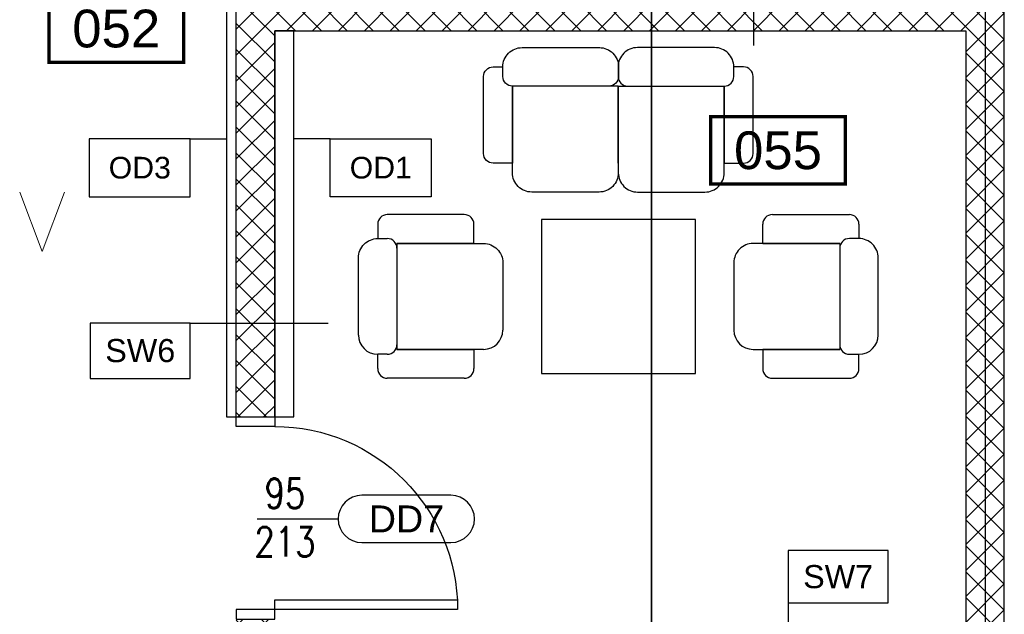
# Model space of a CAD drawing. Header units: centimetres. Extents: x -228435 to 56419, y -89367 to 477256.
# Tile 35 of 53: x -57555 to -52440, y 65435 to 68523. Entities that reach past the tile are written whole.
import ezdxf
from ezdxf.enums import TextEntityAlignment as Align

# ---------------------------------------------------------------- set-up
doc = ezdxf.new("R2010")
doc.units = ezdxf.units.CM
doc.header["$LTSCALE"] = 50
doc.linetypes.add('Kondygnacja -1$0$HIDDEN2', pattern=[4.7625, 3.175, -1.5875])
doc.linetypes.add('Osie rzutów$0$DASHDOT2', pattern=[12.7, 6.35, -3.175, 0, -3.175])
doc.layers.get('0').update_dxf_attribs({"color": 8})
doc.layers.add('ARCH_INFO_WYMIARY', color=8, linetype='Continuous', lineweight=9)
for name, color, linetype in [('Kondygnacja -1$0$ARCH_GK', 8, 'Continuous'), ('Kondygnacja -1$0$ARCH_INFO_ETYK_DRZWI', 8, 'Continuous'), ('Kondygnacja -1$0$ARCH_INFO_KŁADY ŚCIAN', 8, 'Kondygnacja -1$0$HIDDEN2'), ('Kondygnacja -1$0$ARCH_INFO_OPISY_PRZEGRODY', 8, 'Continuous'), ('Kondygnacja -1$0$ARCH_INFO_OPISY_PRZEGRODY_OKŁADZINY', 8, 'Continuous'), ('Kondygnacja -1$0$ARCH_OKŁADZINA', 8, 'Continuous'), ('Kondygnacja -1$0$ARCH_STROP', 8, 'Continuous'), ('Kondygnacja -1$0$ARCH_WYPOSAŻENIE_INNE', 8, 'Continuous'), ('Kondygnacja -1$0$ARCH_ŚLUSARKA_DRZWI', 8, 'Continuous'), ('Osie rzutów$0$ARCH_INFO_OSIE_IST', 8, 'Osie rzutów$0$DASHDOT2'), ('Pomieszczenia -1$0$ARCH_INFO_AREA_ETYKIETY_200', 8, 'Continuous')]:
    doc.layers.add(name, color=color, linetype=linetype)
doc.styles.add('Kondygnacja -1$0$Arial', font='ARIAL.TTF')
doc.styles.add('Kondygnacja -1$0$Romans', font='Romans.shx', dxfattribs={"width": 0.7})
doc.styles.add('Pomieszczenia -1$0$Arial', font='ARIAL.TTF')

# ---------------------------------------------------------------- blocks, each defined once
blk = doc.blocks.new('Kondygnacja -1$0$T-drzwi_prawe-200')
at = {"layer": 'Kondygnacja -1$0$ARCH_INFO_ETYK_DRZWI'}
blk.add_line((0, 0), (60, 0), dxfattribs=at)
blk.add_lwpolyline([(143.68, 17.5), (77.5, 17.5, 1), (77.5, -17.5), (143.68, -17.5, 1)], format="xyb", close=True, dxfattribs=at)
at = {"layer": 'Kondygnacja -1$0$ARCH_INFO_ETYK_DRZWI', "color": 1, "style": 'Kondygnacja -1$0$Arial'}
blk.add_attdef('ADS_DRZWI:ODPORNOŚĆ_OGNIOWA', text='', height=20, rotation=90, dxfattribs=at).set_placement((-25.52, 0.12), align=Align.BOTTOM_CENTER)
at = {"layer": 'Kondygnacja -1$0$ARCH_INFO_ETYK_DRZWI', "style": 'Kondygnacja -1$0$Romans', "width": 0.8}
for tag, p in [('ADS_DRZWI:SZEROKOŚĆ', (20.49, 8)), ('ADS_DRZWI:WYSOKOŚĆ', (20.49, -28))]:
    blk.add_attdef(tag, text='', height=22, dxfattribs=at).set_placement(p, align=Align.CENTER)
at = {"layer": 'Kondygnacja -1$0$ARCH_INFO_ETYK_DRZWI', "style": 'Kondygnacja -1$0$Arial'}
blk.add_attdef('ADS_DRZWI:SYMBOL', text='', height=20, dxfattribs=at).set_placement((110.69, 0), align=Align.MIDDLE)
blk = doc.blocks.new('Kondygnacja -1$0$kanapa')
for points in [[(-10, 55), (-45, 55, 0.414214), (-55, 45), (-55, 40), (-65, 40, 0.414214), (-70, 35), (-70, -5, 0.414214), (-65, -10), (-60, -10, 0.414214), (-50, -20), (-9.55, -20, 0.414214)], [(0, 40), (0, 45, 0.414214), (-10, 55)], [(0, 40), (0, 45, -0.414214), (10, 55)], [(10, 55), (45, 55, -0.414214), (55, 45), (55, 40), (65, 40, -0.414214), (70, 35), (70, -5, -0.414214), (65, -10), (60, -10, -0.414214), (50, -20), (9.89, -20, -0.414214)], [(0, 0), (0, 40), (0, 0), (-55, 0), (-55, 40), (-55, 0, 0.414214), (-60, -5), (-60, -10)], [(0, 0), (0, 40), (0, 0), (55, 0), (55, 40), (55, 0, -0.414214), (60, -5), (60, -10)], [(0.11, -10), (0.11, -5, 0.414214), (-4.89, 0)], [(-0.11, -10), (-0.11, -5, -0.414214), (4.89, 0)], [(-9.89, -20, 0.414214), (0.11, -10)], [(9.89, -20, -0.414214), (-0.11, -10)]]:
    blk.add_lwpolyline(points, format="xyb")
blk = doc.blocks.new('Kondygnacja -1$0$2 fotele + stolik')
at = {"layer": 'Kondygnacja -1$0$ARCH_WYPOSAŻENIE_INNE'}
for p, q in [((6578.63, 11231.79), (6538.63, 11231.79)), ((6738.63, 11231.79), (6778.63, 11231.79)), ((6533.63, 11226.79), (6533.63, 11219.35)), ((6583.63, 11216.79), (6583.63, 11226.79)), ((6733.63, 11216.79), (6733.63, 11226.79)), ((6783.63, 11226.79), (6783.63, 11219.35)), ((6533.63, 11219.35), (6538.63, 11219.35)), ((6543.63, 11216.79), (6583.63, 11216.79)), ((6583.63, 11216.79), (6543.63, 11216.79)), ((6543.63, 11216.79), (6543.63, 11161.79)), ((6773.63, 11216.79), (6733.63, 11216.79)), ((6733.63, 11216.79), (6773.63, 11216.79)), ((6773.63, 11216.79), (6773.63, 11161.79)), ((6783.63, 11219.35), (6778.63, 11219.35)), ((6523.63, 11169.24), (6523.63, 11209.68)), ((6598.63, 11206.79), (6598.63, 11171.79)), ((6718.63, 11206.79), (6718.63, 11171.79)), ((6793.63, 11169.24), (6793.63, 11209.68)), ((6543.63, 11161.79), (6583.63, 11161.79)), ((6583.63, 11161.79), (6543.63, 11161.79)), ((6588.63, 11161.79), (6583.63, 11161.79)), ((6583.63, 11161.79), (6583.63, 11151.79)), ((6728.63, 11161.79), (6733.63, 11161.79)), ((6733.63, 11161.79), (6733.63, 11151.79)), ((6773.63, 11161.79), (6733.63, 11161.79)), ((6733.63, 11161.79), (6773.63, 11161.79)), ((6533.63, 11151.79), (6533.63, 11159.24)), ((6538.63, 11159.24), (6533.63, 11159.24)), ((6778.63, 11159.24), (6783.63, 11159.24)), ((6783.63, 11151.79), (6783.63, 11159.24)), ((6578.63, 11146.79), (6538.63, 11146.79)), ((6738.63, 11146.79), (6778.63, 11146.79))]:
    blk.add_line(p, q, dxfattribs=at)
blk.add_lwpolyline([(6618.63, 11149.29), (6698.63, 11149.29), (6698.63, 11229.29), (6618.63, 11229.29)], close=True, dxfattribs=at)
for points in [[(6523.63, 11209.35, -0.414214), (6533.63, 11219.35)], [(6583.63, 11216.79), (6588.63, 11216.79, -0.414214), (6598.63, 11206.79)], [(6733.63, 11216.79), (6728.63, 11216.79, 0.414214), (6718.63, 11206.79)], [(6793.63, 11209.35, 0.414214), (6783.63, 11219.35)]]:
    blk.add_lwpolyline(points, format="xyb", dxfattribs=at)
for centre, radius, start, end in [((6538.63, 11226.79), 5, 90, 180), ((6578.63, 11226.79), 5, 360, 90), ((6738.63, 11226.79), 5, 90, 180), ((6778.63, 11226.79), 5, 360, 90), ((6538.63, 11214.35), 5, 0, 90), ((6778.63, 11214.35), 5, 90, 180), ((6588.63, 11171.79), 10, 270, 360), ((6728.63, 11171.79), 10, 180, 270), ((6533.63, 11169.24), 10, 180, 270), ((6783.63, 11169.24), 10, 270, 0), ((6538.63, 11164.24), 5, 270, 360), ((6778.63, 11164.24), 5, 180, 270), ((6538.63, 11151.79), 5, 180, 270), ((6578.63, 11151.79), 5, 270, 0), ((6738.63, 11151.79), 5, 180, 270), ((6778.63, 11151.79), 5, 270, 0)]:
    blk.add_arc(centre, radius, start, end, dxfattribs=at)
blk = doc.blocks.new('Kondygnacja -1$0$Linie kładów ścian')
at = {"layer": 'Kondygnacja -1$0$ARCH_INFO_KŁADY ŚCIAN', "ltscale": 10, "const_width": 1}
blk.add_lwpolyline([(6686.71, 9988.59), (6686.71, 11870.45)], dxfattribs=at)
blk = doc.blocks.new('Pomieszczenia -1$0$etykieta_numer')
at = {"color": 0, "linetype": 'ByBlock', "const_width": 2.44}
blk.add_lwpolyline([(-50, -50), (-50, 0), (50, 0), (50, -50)], close=True, dxfattribs=at)
at = {"color": 0, "linetype": 'ByBlock', "style": 'Pomieszczenia -1$0$Arial'}
blk.add_attdef('AECAREA:NUMER_LOKALU', text='', height=28, dxfattribs=at).set_placement((0, -25), align=Align.MIDDLE)
blk = doc.blocks.new('Osie rzutów')
at = {"layer": 'Osie rzutów$0$ARCH_INFO_OSIE_IST', "ltscale": 10}
blk.add_line((6860, 12510), (6860, 4623.26), dxfattribs=at)

msp = doc.modelspace()

# ---------------------------------------------------------------- hatches: boundary and pattern name
at = {"layer": 'Kondygnacja -1$0$ARCH_GK', "linetype": 'Continuous', "lineweight": -3}
h = msp.add_hatch(dxfattribs=at)
h.set_pattern_fill('ANSI37', color=256, scale=30, angle=-360, style=0)
h.set_pattern_definition([(45, (-121140, -45000), (-67.35192, 67.35192), []), (135, (-121140, -45000), (-67.35192, -67.35192), [])])
h.paths.add_polyline_path([(-56230, 68465), (-56284.167, 68540), (-56430, 68540), (-56430, 66460), (-56230, 66460)], flags=0)
h.paths.add_polyline_path([(-56230, 65410), (-56430, 65410), (-56430, 65135), (-56284.167, 65135), (-56230, 65210)], flags=0)
h.paths.add_polyline_path([(-56230, 65060), (-56284.167, 65135), (-56430, 65135), (-56430, 62013.883), (-56230, 62013.883)], flags=0)
h.paths.add_polyline_path([(-56230, 60963.883), (-56430, 60963.883), (-56430, 60685), (-56284.167, 60685), (-56230, 60760)], flags=0)
h.paths.add_polyline_path([(-56230, 70900), (-56430, 71100), (-56430, 70800), (-56230, 70800)], flags=0)
h.paths.add_polyline_path([(-56230, 69650), (-56430, 69650), (-56430, 68815), (-56288.333, 68815), (-56230, 68865)], flags=0)
h.paths.add_polyline_path([(-56230, 68765), (-56288.333, 68815), (-56430, 68815), (-56430, 68540), (-56284.167, 68540), (-56230, 68615)], flags=0)
h.paths.add_polyline_path([(-56230, 60610), (-56284.167, 60685), (-56430, 60685), (-56430, 57560), (-56230, 57560)], flags=0)
h.paths.add_polyline_path([(-56230, 56510), (-56430, 56510), (-56430, 56260), (-56288.333, 56260), (-56230, 56310)], flags=0)
h.paths.add_polyline_path([(-56230, 56210), (-56288.333, 56260), (-56430, 56260), (-56430, 55960), (-56230, 55960)], flags=0)
h = msp.add_hatch(dxfattribs=at)
h.set_pattern_fill('ANSI37', color=256, scale=30, angle=-360, style=0)
h.set_pattern_definition([(45, (-121140, -45000), (-67.35192, 67.35192), []), (135, (-121140, -45000), (-67.35192, -67.35192), [])])
h.paths.add_polyline_path([(-52440, 71100), (-52640, 70900), (-52640, 68615), (-52585.833, 68540), (-52440, 68540)], flags=0)
h.paths.add_polyline_path([(-52440, 68540), (-52585.833, 68540), (-52640, 68465), (-52640, 65210), (-52585.833, 65135), (-52440, 65135)], flags=0)
h.paths.add_polyline_path([(-52440, 65135), (-52585.833, 65135), (-52640, 65060), (-52640, 60760), (-52585.833, 60685), (-52440, 60685)], flags=0)
h.paths.add_polyline_path([(-52440, 60685), (-52585.833, 60685), (-52640, 60610), (-52640, 56310), (-52581.667, 56260), (-52440, 56260)], flags=0)
h.paths.add_polyline_path([(-52440, 56260), (-52581.667, 56260), (-52640, 56210), (-52640, 56160), (-52440, 55960)], flags=0)
h = msp.add_hatch(dxfattribs=at)
h.set_pattern_fill('ANSI37', color=256, scale=30, style=0)
h.set_pattern_definition([(45, (-121140, -45000), (-67.35192, 67.35192), []), (135, (-121140, -45000), (-67.35192, -67.35192), [])])
h.paths.add_polyline_path([(-56230, 68615), (-56284.167, 68540), (-56230, 68465), (-52640, 68465), (-52585.833, 68540), (-52640, 68615)], flags=0)

# ---------------------------------------------------------------- linework, layer by layer
at = {"layer": 'ARCH_INFO_WYMIARY'}
for points in [[(-57554.792, 67626.396), (-57438.161, 67318.992)], [(-57321.53, 67626.396), (-57438.161, 67318.992)]]:
    msp.add_lwpolyline(points, dxfattribs=at)
at = {"layer": 'Kondygnacja -1$0$ARCH_GK', "linetype": 'Continuous', "lineweight": -3}
for p, q in [((-52440, 55950), (-52440, 71100)), ((-56430, 66460), (-56430, 69650)), ((-56230, 66460), (-56230, 68465)), ((-56230, 68465), (-52640, 68465)), ((-52640, 68465), (-52640, 65210)), ((-56430, 66460), (-56230, 66460))]:
    msp.add_line(p, q, dxfattribs=at)
at = {"layer": 'Kondygnacja -1$0$ARCH_INFO_OPISY_PRZEGRODY'}
for points in [[(-53743.735, 69022.079), (-53743.735, 68388.415)], [(-56668.47, 66947.606), (-55952.823, 66947.606)], [(-53563.112, 65494.052), (-53563.112, 64925.948)]]:
    msp.add_lwpolyline(points, dxfattribs=at)
for points in [[(-57188.47, 66659.606), (-56668.47, 66659.606), (-56668.47, 66947.606), (-57188.47, 66947.606), (-57188.47, 66659.606)], [(-53563.112, 65494.052), (-53043.112, 65494.052), (-53043.112, 65765.511), (-53563.112, 65765.511), (-53563.112, 65494.052)]]:
    msp.add_lwpolyline(points, close=True, dxfattribs=at)
at = {"layer": 'Kondygnacja -1$0$ARCH_INFO_OPISY_PRZEGRODY_OKŁADZINY'}
for points in [[(-57193.47, 67603.418), (-56668.47, 67603.418), (-56668.47, 67903.418), (-57193.47, 67903.418), (-57193.47, 67603.418)], [(-55416.53, 67603.418), (-55941.53, 67603.418), (-55941.53, 67903.418), (-55416.53, 67903.418), (-55416.53, 67603.418)]]:
    msp.add_lwpolyline(points, close=True, dxfattribs=at)
for points in [[(-56668.47, 67903.418), (-56480, 67903.418)], [(-55941.53, 67903.418), (-56130, 67903.418)]]:
    msp.add_lwpolyline(points, dxfattribs=at)
at = {"layer": 'Kondygnacja -1$0$ARCH_OKŁADZINA', "linetype": 'Continuous', "lineweight": -3}
for p, q in [((-56480, 69650), (-56480, 66460)), ((-56430, 66460), (-56430, 69650)), ((-56130, 68465), (-56230, 68465)), ((-56230, 68465), (-56230, 66460)), ((-56130, 66460), (-56130, 68465)), ((-56480, 66460), (-56430, 66460)), ((-56230, 66460), (-56130, 66460))]:
    msp.add_line(p, q, dxfattribs=at)
at = {"layer": 'Kondygnacja -1$0$ARCH_ŚLUSARKA_DRZWI', "linetype": 'Continuous', "lineweight": -3}
for points in [[(-56430, 66410), (-56430, 66460), (-56230, 66460), (-56230, 66410)], [(-56230, 65460), (-56230, 65510), (-55280, 65510), (-55280, 65460)], [(-56430, 65460), (-56430, 65410), (-56230, 65410), (-56230, 65460)]]:
    msp.add_lwpolyline(points, close=True, dxfattribs=at)
at = {"layer": 'Kondygnacja -1$0$ARCH_ŚLUSARKA_DRZWI', "linetype": 'Continuous', "lineweight": -3, "extrusion": (0, 0, -1)}
msp.add_arc((56230, 65460), 950, 90, 180, dxfattribs=at)

# ---------------------------------------------------------------- block references
at = {"layer": 'Kondygnacja -1$0$ARCH_INFO_KŁADY ŚCIAN', "xscale": 10, "yscale": 10, "zscale": 10}
msp.add_blockref('Kondygnacja -1$0$Linie kładów ścian', (-121140, -45000), dxfattribs=at)
at = {"layer": 'Kondygnacja -1$0$ARCH_STROP', "linetype": 'Continuous', "lineweight": -3}
ref = msp.add_blockref('Kondygnacja -1$0$T-drzwi_prawe-200', (-56320.363, 65930.307), dxfattribs=dict(at, xscale=7, yscale=7, zscale=7))
ref.add_attrib('ADS_DRZWI:SZEROKOŚĆ', '95', dxfattribs={"layer": 'Kondygnacja -1$0$ARCH_INFO_ETYK_DRZWI', "height": 154, "style": 'Kondygnacja -1$0$Romans', "width": 0.8}).set_placement((-56176.902, 65986.307), align=Align.CENTER)
ref.add_attrib('ADS_DRZWI:SYMBOL', 'DD7', dxfattribs={"layer": 'Kondygnacja -1$0$ARCH_INFO_ETYK_DRZWI', "height": 140, "style": 'Kondygnacja -1$0$Arial'}).set_placement((-55545.551, 65930.307), align=Align.MIDDLE)
ref.add_attrib('ADS_DRZWI:WYSOKOŚĆ', '213', dxfattribs={"layer": 'Kondygnacja -1$0$ARCH_INFO_ETYK_DRZWI', "height": 154, "style": 'Kondygnacja -1$0$Romans', "width": 0.8}).set_placement((-56176.902, 65734.307), align=Align.CENTER)
at = {"layer": 'Kondygnacja -1$0$ARCH_WYPOSAŻENIE_INNE', "xscale": -10, "yscale": 10, "zscale": 10, "rotation": 180}
msp.add_blockref('Kondygnacja -1$0$kanapa', (-54445.057, 68177.587), dxfattribs=at)
at = {"layer": 'Kondygnacja -1$0$ARCH_WYPOSAŻENIE_INNE', "xscale": 10, "yscale": 10, "zscale": 10}
msp.add_blockref('Kondygnacja -1$0$2 fotele + stolik', (-121031.317, -44807.292), dxfattribs=at)
at = {"layer": 'Osie rzutów$0$ARCH_INFO_OSIE_IST', "xscale": 10, "yscale": 10, "zscale": 10}
msp.add_blockref('Osie rzutów', (-121140, -45000), dxfattribs=at)
at = {"layer": 'Pomieszczenia -1$0$ARCH_INFO_AREA_ETYKIETY_200', "linetype": 'Continuous', "lineweight": -3}
ref = msp.add_blockref('Pomieszczenia -1$0$etykieta_numer', (-57053.289, 68651.749, 6300), dxfattribs=dict(at, xscale=7, yscale=7, zscale=10))
ref.add_attrib('AECAREA:NUMBER', '052', dxfattribs={"layer": '0', "color": 0, "linetype": 'ByBlock', "height": 196, "style": 'Pomieszczenia -1$0$Arial'}).set_placement((-57053.289, 68476.749, 6300), align=Align.MIDDLE)
ref = msp.add_blockref('Pomieszczenia -1$0$etykieta_numer', (-53615.489, 68019.621, 6300), dxfattribs=dict(at, xscale=7, yscale=7, zscale=10))
ref.add_attrib('AECAREA:NUMBER', '055', dxfattribs={"layer": '0', "color": 0, "linetype": 'ByBlock', "height": 196, "style": 'Pomieszczenia -1$0$Arial'}).set_placement((-53615.489, 67844.621, 6300), align=Align.MIDDLE)

# ---------------------------------------------------------------- texts
at = {"layer": 'Kondygnacja -1$0$ARCH_INFO_OPISY_PRZEGRODY', "char_height": 120, "width": 520, "attachment_point": 5, "style": 'Kondygnacja -1$0$Arial'}
for s, insert in [('SW6', (-56928.47, 66803.606)), ('SW7', (-53303.112, 65629.782))]:
    msp.add_mtext(s, dxfattribs=dict(at, insert=insert))
at = {"layer": 'Kondygnacja -1$0$ARCH_INFO_OPISY_PRZEGRODY_OKŁADZINY', "char_height": 112.5, "width": 525, "attachment_point": 5, "style": 'Kondygnacja -1$0$Arial'}
for s, insert in [('OD3', (-56930.97, 67753.418)), ('OD1', (-55679.03, 67753.418))]:
    msp.add_mtext(s, dxfattribs=dict(at, insert=insert))

doc.saveas('drawing.dxf')
